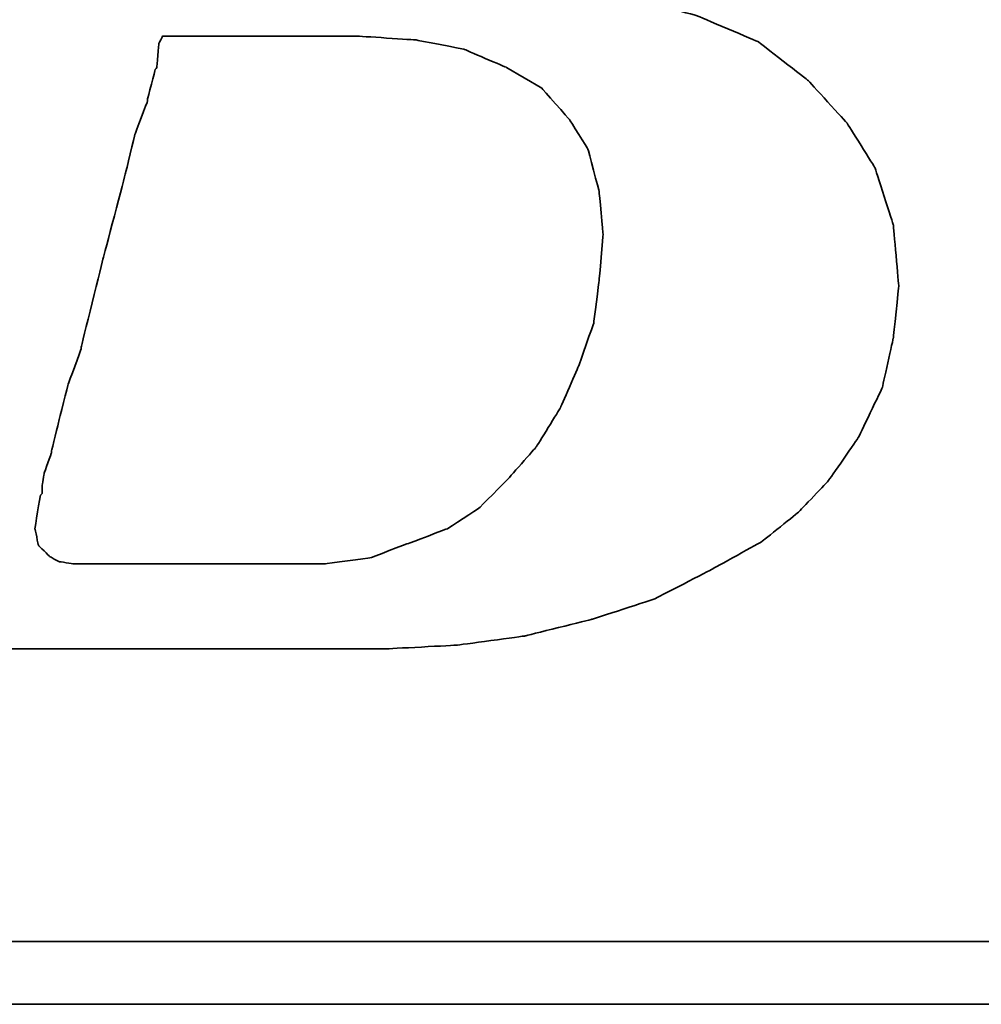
# Model space of a CAD drawing. Header units: millimetres. Extents: x 366 to 665, y 370 to 467.
# Tile 27 of 52: x 600.5 to 601.98, y 401.74 to 403.26. Entities that reach past the tile are written whole.
import ezdxf

# ---------------------------------------------------------------- set-up
doc = ezdxf.new("R2010")
doc.units = ezdxf.units.MM
doc.header["$LTSCALE"] = 0.15
doc.layers.add('DIM', color=4, linetype='CONTINUOUS')
doc.layers.add('layer 1', color=7, linetype='CONTINUOUS')

# ---------------------------------------------------------------- blocks, each defined once
blk = doc.blocks.new('TBI MOTION logo(完整正式版)')
at = {"layer": 'layer 1', "color": 22, "lineweight": 35}
for points, knots in [([(-64.65375, -6.86375), (-64.65375, -6.86375), (-64.84375, -7.29625), (-64.84375, -7.29625), (-64.84375, -7.29625), (-64.84375, -7.29625), (-64.86875, -7.34375), (-64.86875, -7.34375), (-64.86875, -7.34375), (-64.86875, -7.34375), (-64.86875, -7.36875), (-64.86875, -7.36875), (-64.86875, -7.36875), (-64.86875, -7.36875), (-65.15375, -7.65375), (-65.15375, -7.65375), (-65.15375, -7.65375), (-65.15375, -7.65375), (-65.17875, -7.65375), (-65.17875, -7.65375), (-65.17875, -7.65375), (-65.17875, -7.65375), (-65.20375, -7.67875), (-65.20375, -7.67875), (-65.20375, -7.67875), (-65.20375, -7.67875), (-65.58875, -7.87125), (-65.58875, -7.87125), (-65.58875, -7.87125), (-65.58875, -7.87125), (-65.63375, -7.87125), (-65.63375, -7.87125), (-65.63375, -7.87125), (-65.63375, -7.87125), (-65.65875, -7.89375), (-65.65875, -7.89375), (-65.65875, -7.89375), (-65.65875, -7.89375), (-66.09375, -7.94375), (-66.09375, -7.94375), (-66.09375, -7.94375), (-66.09375, -7.94375), (-66.11375, -7.94375), (-66.11375, -7.94375), (-66.11375, -7.94375), (-66.11375, -7.94375), (-66.16375, -7.94375), (-66.16375, -7.94375), (-66.16375, -7.94375), (-66.16375, -7.94375), (-66.30875, -7.94375), (-66.30875, -7.94375), (-66.30875, -7.94375), (-66.30875, -7.94375), (-66.69375, -7.94375), (-66.69375, -7.94375), (-66.69375, -7.94375), (-66.69375, -7.94375), (-67.07375, -7.94375), (-67.07375, -7.94375), (-67.07375, -7.94375), (-67.07375, -7.94375), (-67.12375, -7.94375), (-67.12375, -7.94375), (-67.12375, -7.94375), (-67.12375, -7.94375), (-67.12375, -7.96625), (-67.12375, -7.96625), (-67.12375, -7.96625), (-67.12375, -7.96625), (-67.14875, -7.99125), (-67.14875, -7.99125), (-67.14875, -7.99125), (-67.14875, -7.99125), (-67.24375, -8.34875), (-67.24375, -8.34875), (-67.24375, -8.34875), (-67.24375, -8.34875), (-67.31375, -8.68625), (-67.31375, -8.68625), (-67.31375, -8.68625), (-67.31375, -8.68625), (-67.26875, -8.68625), (-67.26875, -8.68625), (-67.26875, -8.68625), (-67.26875, -8.68625), (-67.07375, -8.68625), (-67.07375, -8.68625), (-67.07375, -8.68625), (-67.07375, -8.68625), (-66.54875, -8.68625), (-66.54875, -8.68625), (-66.54875, -8.68625), (-66.54875, -8.68625), (-65.82625, -8.68625), (-65.82625, -8.68625), (-65.82625, -8.68625), (-65.82625, -8.68625), (-65.01375, -8.68625), (-65.01375, -8.68625), (-65.01375, -8.68625), (-65.01375, -8.68625), (-64.05375, -8.68625), (-64.05375, -8.68625), (-64.05375, -8.68625), (-64.05375, -8.68625), (-62.08375, -8.68625), (-62.08375, -8.68625), (-62.08375, -8.68625), (-62.08375, -8.68625), (-60.06875, -8.68625), (-60.06875, -8.68625), (-60.06875, -8.68625), (-60.06875, -8.68625), (-59.10875, -8.68625), (-59.10875, -8.68625), (-59.10875, -8.68625), (-59.10875, -8.68625), (-58.29375, -8.68625), (-58.29375, -8.68625), (-58.29375, -8.68625), (-58.29375, -8.68625), (-57.57375, -8.68625), (-57.57375, -8.68625), (-57.57375, -8.68625), (-57.57375, -8.68625), (-57.04875, -8.68625), (-57.04875, -8.68625), (-57.04875, -8.68625), (-57.04875, -8.68625), (-56.85375, -8.68625), (-56.85375, -8.68625), (-56.85375, -8.68625), (-56.85375, -8.68625), (-56.70875, -8.68625), (-56.70875, -8.68625), (-56.70875, -8.68625), (-56.70875, -8.68625), (-56.61375, -8.68625), (-56.61375, -8.68625), (-56.61375, -8.68625), (-56.61375, -8.68625), (-56.56875, -8.68625), (-56.56875, -8.68625), (-56.56875, -8.68625), (-56.56875, -8.68625), (-55.65375, -8.63875), (-55.65375, -8.63875), (-55.65375, -8.63875), (-55.65375, -8.63875), (-54.76875, -8.51875), (-54.76875, -8.51875), (-54.76875, -8.51875), (-54.76875, -8.51875), (-53.90375, -8.30375), (-53.90375, -8.30375), (-53.90375, -8.30375), (-53.90375, -8.30375), (-53.08875, -8.03875), (-53.08875, -8.03875), (-53.08875, -8.03875), (-53.08875, -8.03875), (-52.34375, -7.65375), (-52.34375, -7.65375), (-52.34375, -7.65375), (-52.34375, -7.65375), (-51.69875, -7.29625), (-51.69875, -7.29625), (-51.69875, -7.29625), (-51.69875, -7.29625), (-51.21875, -6.91125), (-51.21875, -6.91125), (-51.21875, -6.91125), (-51.21875, -6.91125), (-50.83375, -6.50375), (-50.83375, -6.50375), (-50.83375, -6.50375), (-50.83375, -6.50375), (-50.44875, -5.94875), (-50.44875, -5.94875), (-50.44875, -5.94875), (-50.44875, -5.94875), (-50.13875, -5.30375), (-50.13875, -5.30375), (-50.13875, -5.30375), (-50.13875, -5.30375), (-49.99375, -4.65375), (-49.99375, -4.65375), (-49.99375, -4.65375), (-49.99375, -4.65375), (-49.92375, -3.98375), (-49.92375, -3.98375), (-49.92375, -3.98375), (-49.92375, -3.98375), (-49.99375, -3.19374), (-49.99375, -3.19374), (-49.99375, -3.19374), (-49.99375, -3.19374), (-50.23374, -2.44874), (-50.23374, -2.44874), (-50.23374, -2.44874), (-50.23374, -2.44874), (-50.59375, -1.87374), (-50.59375, -1.87374), (-50.59375, -1.87374), (-50.59375, -1.87374), (-51.09875, -1.31874), (-51.09875, -1.31874), (-51.09875, -1.31874), (-51.09875, -1.31874), (-51.74375, -0.81875), (-51.74375, -0.81875), (-51.74375, -0.81875), (-51.74375, -0.81875), (-52.53875, -0.48125), (-52.53875, -0.48125), (-52.53875, -0.48125), (-52.53875, -0.48125), (-53.47375, -0.21875), (-53.47375, -0.21875), (-53.47375, -0.21875), (-53.47375, -0.21875), (-54.52875, -0.04874), (-54.52875, -0.04874), (-54.52875, -0.04874), (-54.52875, -0.04874), (-55.65375, 0.12125), (-55.65375, 0.12125), (-55.65375, 0.12125), (-55.65375, 0.12125), (-54.50375, 0.28624), (-54.50375, 0.28624), (-54.50375, 0.28624), (-54.50375, 0.28624), (-53.83375, 0.38124), (-53.83375, 0.38124), (-53.83375, 0.38124), (-53.83375, 0.38124), (-53.18375, 0.50125), (-53.18375, 0.50125), (-53.18375, 0.50125), (-53.18375, 0.50125), (-52.55875, 0.66874), (-52.55875, 0.66874), (-52.55875, 0.66874), (-52.55875, 0.66874), (-52.03375, 0.86124), (-52.03375, 0.86124), (-52.03375, 0.86124), (-52.03375, 0.86124), (-51.50374, 1.03124), (-51.50374, 1.03124), (-51.50374, 1.03124), (-51.50374, 1.03124), (-51.09875, 1.27125), (-51.09875, 1.27125), (-51.09875, 1.27125), (-51.09875, 1.27125), (-50.71375, 1.48624), (-50.71375, 1.48624), (-50.71375, 1.48624), (-50.71375, 1.48624), (-50.37625, 1.77625), (-50.37625, 1.77625), (-50.37625, 1.77625), (-50.37625, 1.77625), (-49.82375, 2.37625), (-49.82375, 2.37625), (-49.82375, 2.37625), (-49.82375, 2.37625), (-49.41875, 2.99625), (-49.41875, 2.99625), (-49.41875, 2.99625), (-49.41875, 2.99625), (-49.22375, 3.76625), (-49.22375, 3.76625), (-49.22375, 3.76625), (-49.22375, 3.76625), (-49.15375, 4.50874), (-49.15375, 4.50874), (-49.15375, 4.50874), (-49.15375, 4.50874), (-49.20375, 5.25125), (-49.20375, 5.25125), (-49.20375, 5.25125), (-49.20375, 5.25125), (-49.41875, 5.92625), (-49.41875, 5.92625), (-49.41875, 5.92625), (-49.41875, 5.92625), (-49.77875, 6.47625), (-49.77875, 6.47625), (-49.77875, 6.47625), (-49.77875, 6.47625), (-50.33125, 7.02624), (-50.33125, 7.02624), (-50.33125, 7.02624), (-50.33125, 7.02624), (-51.00125, 7.43625), (-51.00125, 7.43625), (-51.00125, 7.43625), (-51.00125, 7.43625), (-51.79375, 7.72625), (-51.79375, 7.72625), (-51.79375, 7.72625), (-51.79375, 7.72625), (-52.72875, 7.89124), (-52.72875, 7.89124), (-52.72875, 7.89124), (-52.72875, 7.89124), (-53.83375, 7.98625), (-53.83375, 7.98625), (-53.83375, 7.98625), (-53.83375, 7.98625), (-53.92875, 7.98625), (-53.92875, 7.98625), (-53.92875, 7.98625), (-53.92875, 7.98625), (-54.26375, 7.98625), (-54.26375, 7.98625), (-54.26375, 7.98625), (-54.26375, 7.98625), (-54.74375, 7.98625), (-54.74375, 7.98625), (-54.74375, 7.98625), (-54.74375, 7.98625), (-55.36875, 7.98625), (-55.36875, 7.98625), (-55.36875, 7.98625), (-55.36875, 7.98625), (-56.13375, 7.98625), (-56.13375, 7.98625), (-56.13375, 7.98625), (-56.13375, 7.98625), (-56.94875, 7.98625), (-56.94875, 7.98625), (-56.94875, 7.98625), (-56.94875, 7.98625), (-58.77625, 7.98625), (-58.77625, 7.98625), (-58.77625, 7.98625), (-58.77625, 7.98625), (-60.59875, 7.98625), (-60.59875, 7.98625), (-60.59875, 7.98625), (-60.59875, 7.98625), (-61.41375, 7.98625), (-61.41375, 7.98625), (-61.41375, 7.98625), (-61.41375, 7.98625), (-62.17875, 7.98625), (-62.17875, 7.98625), (-62.17875, 7.98625), (-62.17875, 7.98625), (-62.80375, 7.98625), (-62.80375, 7.98625), (-62.80375, 7.98625), (-62.80375, 7.98625), (-63.30625, 7.98625), (-63.30625, 7.98625), (-63.30625, 7.98625), (-63.30625, 7.98625), (-63.57375, 7.98625), (-63.57375, 7.98625), (-63.57375, 7.98625), (-63.57375, 7.98625), (-63.57375, 7.96375), (-63.57375, 7.96375), (-63.57375, 7.96375), (-63.57375, 7.96375), (-63.59875, 7.94125), (-63.59875, 7.94125), (-63.59875, 7.94125), (-63.59875, 7.94125), (-63.69375, 7.55625), (-63.69375, 7.55625), (-63.69375, 7.55625), (-63.69375, 7.55625), (-63.76375, 7.24624), (-63.76375, 7.24624), (-63.76375, 7.24624), (-63.76375, 7.24624), (-63.23875, 7.24624), (-63.23875, 7.24624), (-63.23875, 7.24624), (-63.23875, 7.24624), (-62.75875, 7.24624), (-62.75875, 7.24624), (-62.75875, 7.24624), (-62.75875, 7.24624), (-62.61125, 7.24624), (-62.61125, 7.24624), (-62.61125, 7.24624), (-62.61125, 7.24624), (-62.56625, 7.24624), (-62.56625, 7.24624), (-62.56625, 7.24624), (-62.56625, 7.24624), (-62.22875, 7.24624), (-62.22875, 7.24624), (-62.22875, 7.24624), (-62.22875, 7.24624), (-62.20375, 7.24624), (-62.20375, 7.24624), (-62.20375, 7.24624), (-62.20375, 7.24624), (-62.17875, 7.21875), (-62.17875, 7.21875), (-62.17875, 7.21875), (-62.17875, 7.21875), (-61.96375, 7.17125), (-61.96375, 7.17125), (-61.96375, 7.17125), (-61.96375, 7.17125), (-61.72375, 7.12624), (-61.72375, 7.12624), (-61.72375, 7.12624), (-61.72375, 7.12624), (-61.70375, 7.12624), (-61.70375, 7.12624), (-61.70375, 7.12624), (-61.70375, 7.12624), (-61.55875, 7.07624), (-61.55875, 7.07624), (-61.55875, 7.07624), (-61.55875, 7.07624), (-61.50875, 7.07624), (-61.50875, 7.07624), (-61.50875, 7.07624), (-61.50875, 7.07624), (-61.48375, 7.02624), (-61.48375, 7.02624), (-61.48375, 7.02624), (-61.48375, 7.02624), (-61.31875, 6.83375), (-61.31875, 6.83375), (-61.31875, 6.83375), (-61.31875, 6.83375), (-61.29375, 6.81125), (-61.29375, 6.81125), (-61.29375, 6.81125), (-61.29375, 6.81125), (-61.29375, 6.78625), (-61.29375, 6.78625), (-61.29375, 6.78625), (-61.29375, 6.78625), (-61.19875, 6.50124), (-61.19875, 6.50124), (-61.19875, 6.50124), (-61.19875, 6.50124), (-61.17375, 6.45124), (-61.17375, 6.45124), (-61.17375, 6.45124), (-61.17375, 6.45124), (-61.19875, 6.40625), (-61.19875, 6.40625), (-61.19875, 6.40625), (-61.19875, 6.40625), (-61.26875, 5.99624), (-61.26875, 5.99624), (-61.26875, 5.99624), (-61.26875, 5.99624), (-61.26875, 5.85125), (-61.26875, 5.85125), (-61.26875, 5.85125), (-61.26875, 5.85125), (-61.26875, 5.82625), (-61.26875, 5.82625), (-61.26875, 5.82625), (-61.26875, 5.82625), (-61.29375, 5.80625), (-61.29375, 5.80625), (-61.29375, 5.80625), (-61.29375, 5.80625), (-61.34125, 5.66125), (-61.34125, 5.66125), (-61.34125, 5.66125), (-61.34125, 5.66125), (-61.41375, 5.44625), (-61.41375, 5.44625), (-61.41375, 5.44625), (-61.41375, 5.44625), (-61.48375, 5.15625), (-61.48375, 5.15625), (-61.48375, 5.15625), (-61.48375, 5.15625), (-61.58375, 4.82124), (-61.58375, 4.82124), (-61.58375, 4.82124), (-61.58375, 4.82124), (-61.79875, 4.00375), (-61.79875, 4.00375), (-61.79875, 4.00375), (-61.79875, 4.00375), (-62.05875, 2.99625), (-62.05875, 2.99625), (-62.05875, 2.99625), (-62.05875, 2.99625), (-62.34875, 1.91625), (-62.34875, 1.91625), (-62.34875, 1.91625), (-62.34875, 1.91625), (-62.97375, -0.41124), (-62.97375, -0.41124), (-62.97375, -0.41124), (-62.97375, -0.41124), (-63.59875, -2.75875), (-63.59875, -2.75875), (-63.59875, -2.75875), (-63.59875, -2.75875), (-63.88375, -3.86374), (-63.88375, -3.86374), (-63.88375, -3.86374), (-63.88375, -3.86374), (-64.14875, -4.82374), (-64.14875, -4.82374), (-64.14875, -4.82374), (-64.14875, -4.82374), (-64.36375, -5.64125), (-64.36375, -5.64125), (-64.36375, -5.64125), (-64.36375, -5.64125), (-64.43625, -5.97625), (-64.43625, -5.97625), (-64.43625, -5.97625), (-64.43625, -5.97625), (-64.50875, -6.28625), (-64.50875, -6.28625), (-64.50875, -6.28625), (-64.50875, -6.28625), (-64.50875, -6.30875), (-64.50875, -6.30875), (-64.50875, -6.30875), (-64.50875, -6.30875), (-64.57875, -6.50375), (-64.57875, -6.50375), (-64.57875, -6.50375), (-64.57875, -6.50375), (-64.62875, -6.69625), (-64.62875, -6.69625), (-64.62875, -6.69625), (-64.62875, -6.69625), (-64.62875, -6.76875), (-64.62875, -6.76875), (-64.62875, -6.76875), (-64.62875, -6.76875), (-64.62875, -6.81375), (-64.62875, -6.81375), (-64.62875, -6.81375), (-64.62875, -6.81375), (-64.62875, -6.83875), (-64.62875, -6.83875), (-64.62875, -6.83875), (-64.62875, -6.83875), (-64.65375, -6.86375), (-64.65375, -6.86375)], [0, 0, 0, 0, 0.00719424, 0.00719424, 0.00719424, 0.00719425, 0.01438849, 0.01438849, 0.01438849, 0.0143885, 0.02158273, 0.02158273, 0.02158273, 0.02158274, 0.02877698, 0.02877698, 0.02877698, 0.02877699, 0.03597122, 0.03597122, 0.03597122, 0.03597123, 0.04316547, 0.04316547, 0.04316547, 0.04316548, 0.05035971, 0.05035971, 0.05035971, 0.05035972, 0.05755396, 0.05755396, 0.05755396, 0.05755397, 0.0647482, 0.0647482, 0.0647482, 0.06474821, 0.07194245, 0.07194245, 0.07194245, 0.07194246, 0.07913669, 0.07913669, 0.07913669, 0.0791367, 0.08633094, 0.08633094, 0.08633094, 0.08633095, 0.09352518, 0.09352518, 0.09352518, 0.09352519, 0.10071942, 0.10071942, 0.10071942, 0.10071943, 0.10791367, 0.10791367, 0.10791367, 0.10791368, 0.11510791, 0.11510791, 0.11510791, 0.11510792, 0.12230216, 0.12230216, 0.12230216, 0.12230217, 0.1294964, 0.1294964, 0.1294964, 0.12949641, 0.13669065, 0.13669065, 0.13669065, 0.13669066, 0.14388489, 0.14388489, 0.14388489, 0.1438849, 0.15107914, 0.15107914, 0.15107914, 0.15107915, 0.15827338, 0.15827338, 0.15827338, 0.15827339, 0.16546763, 0.16546763, 0.16546763, 0.16546764, 0.17266187, 0.17266187, 0.17266187, 0.17266188, 0.17985612, 0.17985612, 0.17985612, 0.17985613, 0.18705036, 0.18705036, 0.18705036, 0.18705037, 0.1942446, 0.1942446, 0.1942446, 0.19424461, 0.20143885, 0.20143885, 0.20143885, 0.20143886, 0.20863309, 0.20863309, 0.20863309, 0.2086331, 0.21582734, 0.21582734, 0.21582734, 0.21582735, 0.22302158, 0.22302158, 0.22302158, 0.22302159, 0.23021583, 0.23021583, 0.23021583, 0.23021584, 0.23741007, 0.23741007, 0.23741007, 0.23741008, 0.24460432, 0.24460432, 0.24460432, 0.24460433, 0.25179856, 0.25179856, 0.25179856, 0.25179857, 0.25899281, 0.25899281, 0.25899281, 0.25899282, 0.26618705, 0.26618705, 0.26618705, 0.26618706, 0.27338129, 0.27338129, 0.27338129, 0.2733813, 0.28057554, 0.28057554, 0.28057554, 0.28057555, 0.28776978, 0.28776978, 0.28776978, 0.28776979, 0.29496403, 0.29496403, 0.29496403, 0.29496404, 0.30215827, 0.30215827, 0.30215827, 0.30215828, 0.30935252, 0.30935252, 0.30935252, 0.30935253, 0.31654676, 0.31654676, 0.31654676, 0.31654677, 0.32374101, 0.32374101, 0.32374101, 0.32374102, 0.33093525, 0.33093525, 0.33093525, 0.33093526, 0.3381295, 0.3381295, 0.3381295, 0.33812951, 0.34532374, 0.34532374, 0.34532374, 0.34532375, 0.35251799, 0.35251799, 0.35251799, 0.352518, 0.35971223, 0.35971223, 0.35971223, 0.35971224, 0.36690647, 0.36690647, 0.36690647, 0.36690648, 0.37410072, 0.37410072, 0.37410072, 0.37410073, 0.38129496, 0.38129496, 0.38129496, 0.38129497, 0.38848921, 0.38848921, 0.38848921, 0.38848922, 0.39568345, 0.39568345, 0.39568345, 0.39568346, 0.4028777, 0.4028777, 0.4028777, 0.40287771, 0.41007194, 0.41007194, 0.41007194, 0.41007195, 0.41726619, 0.41726619, 0.41726619, 0.4172662, 0.42446043, 0.42446043, 0.42446043, 0.42446044, 0.43165468, 0.43165468, 0.43165468, 0.43165469, 0.43884892, 0.43884892, 0.43884892, 0.43884893, 0.44604317, 0.44604317, 0.44604317, 0.44604318, 0.45323741, 0.45323741, 0.45323741, 0.45323742, 0.46043165, 0.46043165, 0.46043165, 0.46043166, 0.4676259, 0.4676259, 0.4676259, 0.46762591, 0.47482014, 0.47482014, 0.47482014, 0.47482015, 0.48201439, 0.48201439, 0.48201439, 0.4820144, 0.48920863, 0.48920863, 0.48920863, 0.48920864, 0.49640288, 0.49640288, 0.49640288, 0.49640289, 0.50359712, 0.50359712, 0.50359712, 0.50359713, 0.51079137, 0.51079137, 0.51079137, 0.51079138, 0.51798561, 0.51798561, 0.51798561, 0.51798562, 0.52517986, 0.52517986, 0.52517986, 0.52517987, 0.5323741, 0.5323741, 0.5323741, 0.53237411, 0.53956835, 0.53956835, 0.53956835, 0.53956836, 0.54676259, 0.54676259, 0.54676259, 0.5467626, 0.55395683, 0.55395683, 0.55395683, 0.55395684, 0.56115108, 0.56115108, 0.56115108, 0.56115109, 0.56834532, 0.56834532, 0.56834532, 0.56834533, 0.57553957, 0.57553957, 0.57553957, 0.57553958, 0.58273381, 0.58273381, 0.58273381, 0.58273382, 0.58992806, 0.58992806, 0.58992806, 0.58992807, 0.5971223, 0.5971223, 0.5971223, 0.59712231, 0.60431655, 0.60431655, 0.60431655, 0.60431656, 0.61151079, 0.61151079, 0.61151079, 0.6115108, 0.61870504, 0.61870504, 0.61870504, 0.61870505, 0.62589928, 0.62589928, 0.62589928, 0.62589929, 0.63309353, 0.63309353, 0.63309353, 0.63309354, 0.64028777, 0.64028777, 0.64028777, 0.64028778, 0.64748201, 0.64748201, 0.64748201, 0.64748202, 0.65467626, 0.65467626, 0.65467626, 0.65467627, 0.6618705, 0.6618705, 0.6618705, 0.66187051, 0.66906475, 0.66906475, 0.66906475, 0.66906476, 0.67625899, 0.67625899, 0.67625899, 0.676259, 0.68345324, 0.68345324, 0.68345324, 0.68345325, 0.69064748, 0.69064748, 0.69064748, 0.69064749, 0.69784173, 0.69784173, 0.69784173, 0.69784174, 0.70503597, 0.70503597, 0.70503597, 0.70503598, 0.71223022, 0.71223022, 0.71223022, 0.71223023, 0.71942446, 0.71942446, 0.71942446, 0.71942447, 0.72661871, 0.72661871, 0.72661871, 0.72661872, 0.73381295, 0.73381295, 0.73381295, 0.73381296, 0.74100719, 0.74100719, 0.74100719, 0.7410072, 0.74820144, 0.74820144, 0.74820144, 0.74820145, 0.75539568, 0.75539568, 0.75539568, 0.75539569, 0.76258993, 0.76258993, 0.76258993, 0.76258994, 0.76978417, 0.76978417, 0.76978417, 0.76978418, 0.77697842, 0.77697842, 0.77697842, 0.77697843, 0.78417266, 0.78417266, 0.78417266, 0.78417267, 0.79136691, 0.79136691, 0.79136691, 0.79136692, 0.79856115, 0.79856115, 0.79856115, 0.79856116, 0.8057554, 0.8057554, 0.8057554, 0.80575541, 0.81294964, 0.81294964, 0.81294964, 0.81294965, 0.82014388, 0.82014388, 0.82014388, 0.82014389, 0.82733813, 0.82733813, 0.82733813, 0.82733814, 0.83453237, 0.83453237, 0.83453237, 0.83453238, 0.84172662, 0.84172662, 0.84172662, 0.84172663, 0.84892086, 0.84892086, 0.84892086, 0.84892087, 0.85611511, 0.85611511, 0.85611511, 0.85611512, 0.86330935, 0.86330935, 0.86330935, 0.86330936, 0.8705036, 0.8705036, 0.8705036, 0.87050361, 0.87769784, 0.87769784, 0.87769784, 0.87769785, 0.88489209, 0.88489209, 0.88489209, 0.8848921, 0.89208633, 0.89208633, 0.89208633, 0.89208634, 0.89928058, 0.89928058, 0.89928058, 0.89928059, 0.90647482, 0.90647482, 0.90647482, 0.90647483, 0.91366906, 0.91366906, 0.91366906, 0.91366907, 0.92086331, 0.92086331, 0.92086331, 0.92086332, 0.92805755, 0.92805755, 0.92805755, 0.92805756, 0.9352518, 0.9352518, 0.9352518, 0.93525181, 0.94244604, 0.94244604, 0.94244604, 0.94244605, 0.94964029, 0.94964029, 0.94964029, 0.9496403, 0.95683453, 0.95683453, 0.95683453, 0.95683454, 0.96402878, 0.96402878, 0.96402878, 0.96402879, 0.97122302, 0.97122302, 0.97122302, 0.97122303, 0.97841727, 0.97841727, 0.97841727, 0.97841728, 0.98561151, 0.98561151, 0.98561151, 0.98561152, 0.99280576, 0.99280576, 0.99280576, 0.99280577, 1, 1, 1, 1]), ([(-61.03125, -6.57375), (-61.03125, -6.57375), (-61.03125, -6.67125), (-61.03125, -6.67125), (-61.03125, -6.67125), (-61.03125, -6.67125), (-61.05375, -6.69625), (-61.05375, -6.69625), (-61.05375, -6.69625), (-61.05375, -6.69625), (-61.12375, -7.12875), (-61.12375, -7.12875), (-61.12375, -7.12875), (-61.12375, -7.12875), (-61.07875, -7.34375), (-61.07875, -7.34375), (-61.07875, -7.34375), (-61.07875, -7.34375), (-60.93375, -7.48875), (-60.93375, -7.48875), (-60.93375, -7.48875), (-60.93375, -7.48875), (-60.81375, -7.55625), (-60.81375, -7.55625), (-60.81375, -7.55625), (-60.81375, -7.55625), (-60.62375, -7.58375), (-60.62375, -7.58375), (-60.62375, -7.58375), (-60.62375, -7.58375), (-60.30875, -7.58375), (-60.30875, -7.58375), (-60.30875, -7.58375), (-60.30875, -7.58375), (-59.97375, -7.58375), (-59.97375, -7.58375), (-59.97375, -7.58375), (-59.97375, -7.58375), (-59.87875, -7.58375), (-59.87875, -7.58375), (-59.87875, -7.58375), (-59.87875, -7.58375), (-59.63625, -7.58375), (-59.63625, -7.58375), (-59.63625, -7.58375), (-59.63625, -7.58375), (-58.96875, -7.58375), (-58.96875, -7.58375), (-58.96875, -7.58375), (-58.96875, -7.58375), (-58.29375, -7.58375), (-58.29375, -7.58375), (-58.29375, -7.58375), (-58.29375, -7.58375), (-58.05375, -7.58375), (-58.05375, -7.58375), (-58.05375, -7.58375), (-58.05375, -7.58375), (-57.98375, -7.58375), (-57.98375, -7.58375), (-57.98375, -7.58375), (-57.98375, -7.58375), (-57.35875, -7.58375), (-57.35875, -7.58375), (-57.35875, -7.58375), (-57.35875, -7.58375), (-56.78375, -7.50875), (-56.78375, -7.50875), (-56.78375, -7.50875), (-56.78375, -7.50875), (-56.27875, -7.31875), (-56.27875, -7.31875), (-56.27875, -7.31875), (-56.27875, -7.31875), (-55.77375, -7.12875), (-55.77375, -7.12875), (-55.77375, -7.12875), (-55.77375, -7.12875), (-55.36875, -6.86375), (-55.36875, -6.86375), (-55.36875, -6.86375), (-55.36875, -6.86375), (-55.00875, -6.50375), (-55.00875, -6.50375), (-55.00875, -6.50375), (-55.00875, -6.50375), (-54.62375, -6.06875), (-54.62375, -6.06875), (-54.62375, -6.06875), (-54.62375, -6.06875), (-54.31375, -5.56875), (-54.31375, -5.56875), (-54.31375, -5.56875), (-54.31375, -5.56875), (-54.07375, -5.01625), (-54.07375, -5.01625), (-54.07375, -5.01625), (-54.07375, -5.01625), (-53.87875, -4.46374), (-53.87875, -4.46374), (-53.87875, -4.46374), (-53.87875, -4.46374), (-53.80875, -3.91375), (-53.80875, -3.91375), (-53.80875, -3.91375), (-53.80875, -3.91375), (-53.75875, -3.31375), (-53.75875, -3.31375), (-53.75875, -3.31375), (-53.75875, -3.31375), (-53.80875, -2.75875), (-53.80875, -2.75875), (-53.80875, -2.75875), (-53.80875, -2.75875), (-53.95375, -2.20875), (-53.95375, -2.20875), (-53.95375, -2.20875), (-53.95375, -2.20875), (-54.19375, -1.82625), (-54.19375, -1.82625), (-54.19375, -1.82625), (-54.19375, -1.82625), (-54.55375, -1.41875), (-54.55375, -1.41875), (-54.55375, -1.41875), (-54.55375, -1.41875), (-55.00875, -1.15125), (-55.00875, -1.15125), (-55.00875, -1.15125), (-55.00875, -1.15125), (-55.56125, -0.91375), (-55.56125, -0.91375), (-55.56125, -0.91375), (-55.56125, -0.91375), (-56.18125, -0.79375), (-56.18125, -0.79375), (-56.18125, -0.79375), (-56.18125, -0.79375), (-56.94875, -0.74374), (-56.94875, -0.74374), (-56.94875, -0.74374), (-56.94875, -0.74374), (-56.99875, -0.74374), (-56.99875, -0.74374), (-56.99875, -0.74374), (-56.99875, -0.74374), (-57.09375, -0.74374), (-57.09375, -0.74374), (-57.09375, -0.74374), (-57.09375, -0.74374), (-57.38375, -0.74374), (-57.38375, -0.74374), (-57.38375, -0.74374), (-57.38375, -0.74374), (-57.76875, -0.74374), (-57.76875, -0.74374), (-57.76875, -0.74374), (-57.76875, -0.74374), (-58.24625, -0.74374), (-58.24625, -0.74374), (-58.24625, -0.74374), (-58.24625, -0.74374), (-58.72875, -0.74374), (-58.72875, -0.74374), (-58.72875, -0.74374), (-58.72875, -0.74374), (-59.20875, -0.74374), (-59.20875, -0.74374), (-59.20875, -0.74374), (-59.20875, -0.74374), (-59.46875, -0.74374), (-59.46875, -0.74374), (-59.46875, -0.74374), (-59.46875, -0.74374), (-59.51625, -0.83875), (-59.51625, -0.83875), (-59.51625, -0.83875), (-59.51625, -0.83875), (-59.54375, -1.15125), (-59.54375, -1.15125), (-59.54375, -1.15125), (-59.54375, -1.15125), (-59.56375, -1.17874), (-59.56375, -1.17874), (-59.56375, -1.17874), (-59.56375, -1.17874), (-59.66375, -1.55875), (-59.66375, -1.55875), (-59.66375, -1.55875), (-59.66375, -1.55875), (-59.66375, -1.58375), (-59.66375, -1.58375), (-59.66375, -1.58375), (-59.66375, -1.58375), (-59.82875, -2.01874), (-59.82875, -2.01874), (-59.82875, -2.01874), (-59.82875, -2.01874), (-59.94875, -2.52125), (-59.94875, -2.52125), (-59.94875, -2.52125), (-59.94875, -2.52125), (-60.23875, -3.62375), (-60.23875, -3.62375), (-60.23875, -3.62375), (-60.23875, -3.62375), (-60.52375, -4.77624), (-60.52375, -4.77624), (-60.52375, -4.77624), (-60.52375, -4.77624), (-60.52375, -4.79874), (-60.52375, -4.79874), (-60.52375, -4.79874), (-60.52375, -4.79874), (-60.69125, -5.25375), (-60.69125, -5.25375), (-60.69125, -5.25375), (-60.69125, -5.25375), (-60.81375, -5.73625), (-60.81375, -5.73625), (-60.81375, -5.73625), (-60.81375, -5.73625), (-60.90875, -6.11875), (-60.90875, -6.11875), (-60.90875, -6.11875), (-60.90875, -6.11875), (-60.90875, -6.14375), (-60.90875, -6.14375), (-60.90875, -6.14375), (-60.90875, -6.14375), (-61.00375, -6.40875), (-61.00375, -6.40875), (-61.00375, -6.40875), (-61.00375, -6.40875), (-61.03125, -6.57375), (-61.03125, -6.57375)], [0, 0, 0, 0, 0.01694915, 0.01694915, 0.01694915, 0.01694916, 0.03389831, 0.03389831, 0.03389831, 0.03389832, 0.05084746, 0.05084746, 0.05084746, 0.05084747, 0.06779661, 0.06779661, 0.06779661, 0.06779662, 0.08474576, 0.08474576, 0.08474576, 0.08474577, 0.10169492, 0.10169492, 0.10169492, 0.10169493, 0.11864407, 0.11864407, 0.11864407, 0.11864408, 0.13559322, 0.13559322, 0.13559322, 0.13559323, 0.15254237, 0.15254237, 0.15254237, 0.15254238, 0.16949153, 0.16949153, 0.16949153, 0.16949154, 0.18644068, 0.18644068, 0.18644068, 0.18644069, 0.20338983, 0.20338983, 0.20338983, 0.20338984, 0.22033898, 0.22033898, 0.22033898, 0.22033899, 0.23728814, 0.23728814, 0.23728814, 0.23728815, 0.25423729, 0.25423729, 0.25423729, 0.2542373, 0.27118644, 0.27118644, 0.27118644, 0.27118645, 0.28813559, 0.28813559, 0.28813559, 0.2881356, 0.30508475, 0.30508475, 0.30508475, 0.30508476, 0.3220339, 0.3220339, 0.3220339, 0.32203391, 0.33898305, 0.33898305, 0.33898305, 0.33898306, 0.3559322, 0.3559322, 0.3559322, 0.35593221, 0.37288136, 0.37288136, 0.37288136, 0.37288137, 0.38983051, 0.38983051, 0.38983051, 0.38983052, 0.40677966, 0.40677966, 0.40677966, 0.40677967, 0.42372881, 0.42372881, 0.42372881, 0.42372882, 0.44067797, 0.44067797, 0.44067797, 0.44067798, 0.45762712, 0.45762712, 0.45762712, 0.45762713, 0.47457627, 0.47457627, 0.47457627, 0.47457628, 0.49152542, 0.49152542, 0.49152542, 0.49152543, 0.50847458, 0.50847458, 0.50847458, 0.50847459, 0.52542373, 0.52542373, 0.52542373, 0.52542374, 0.54237288, 0.54237288, 0.54237288, 0.54237289, 0.55932203, 0.55932203, 0.55932203, 0.55932204, 0.57627119, 0.57627119, 0.57627119, 0.5762712, 0.59322034, 0.59322034, 0.59322034, 0.59322035, 0.61016949, 0.61016949, 0.61016949, 0.6101695, 0.62711864, 0.62711864, 0.62711864, 0.62711865, 0.6440678, 0.6440678, 0.6440678, 0.64406781, 0.66101695, 0.66101695, 0.66101695, 0.66101696, 0.6779661, 0.6779661, 0.6779661, 0.67796611, 0.69491525, 0.69491525, 0.69491525, 0.69491526, 0.71186441, 0.71186441, 0.71186441, 0.71186442, 0.72881356, 0.72881356, 0.72881356, 0.72881357, 0.74576271, 0.74576271, 0.74576271, 0.74576272, 0.76271186, 0.76271186, 0.76271186, 0.76271187, 0.77966102, 0.77966102, 0.77966102, 0.77966103, 0.79661017, 0.79661017, 0.79661017, 0.79661018, 0.81355932, 0.81355932, 0.81355932, 0.81355933, 0.83050847, 0.83050847, 0.83050847, 0.83050848, 0.84745763, 0.84745763, 0.84745763, 0.84745764, 0.86440678, 0.86440678, 0.86440678, 0.86440679, 0.88135593, 0.88135593, 0.88135593, 0.88135594, 0.89830508, 0.89830508, 0.89830508, 0.89830509, 0.91525424, 0.91525424, 0.91525424, 0.91525425, 0.93220339, 0.93220339, 0.93220339, 0.9322034, 0.94915254, 0.94915254, 0.94915254, 0.94915255, 0.96610169, 0.96610169, 0.96610169, 0.9661017, 0.98305085, 0.98305085, 0.98305085, 0.98305086, 1, 1, 1, 1]), ([(75.90875, -9.47875), (75.90875, -9.47875), (75.90875, -12.28625), (75.90875, -12.28625), (75.90875, -12.28625), (75.90875, -12.28625), (75.90875, -12.47875), (75.90875, -12.47875), (75.90875, -12.47875), (75.90875, -12.47875), (75.71625, -12.47875), (75.71625, -12.47875), (75.71625, -12.47875), (75.71625, -12.47875), (-88.32875, -12.47875), (-88.32875, -12.47875), (-88.32875, -12.47875), (-88.32875, -12.47875), (-88.32875, -13.29375), (-88.32875, -13.29375), (-88.32875, -13.29375), (-88.32875, -13.29375), (82.89125, -13.29375), (82.89125, -13.29375), (82.89125, -13.29375), (82.89125, -13.29375), (75.90875, -9.47875), (75.90875, -9.47875)], [0, 0, 0, 0, 0.14285714, 0.14285714, 0.14285714, 0.14285715, 0.28571429, 0.28571429, 0.28571429, 0.2857143, 0.42857143, 0.42857143, 0.42857143, 0.42857144, 0.57142857, 0.57142857, 0.57142857, 0.57142858, 0.71428571, 0.71428571, 0.71428571, 0.71428572, 0.85714286, 0.85714286, 0.85714286, 0.85714287, 1, 1, 1, 1])]:
    blk.add_open_spline(points, degree=3, knots=knots, dxfattribs=at)

msp = doc.modelspace()

# ---------------------------------------------------------------- block references
at = {"layer": 'DIM', "color": 7, "xscale": 0.1185822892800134, "yscale": 0.1185822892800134, "zscale": 0.1185822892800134}
msp.add_blockref('TBI MOTION logo(完整正式版)', (607.7692, 403.3192), dxfattribs=at)

doc.saveas('drawing.dxf')
